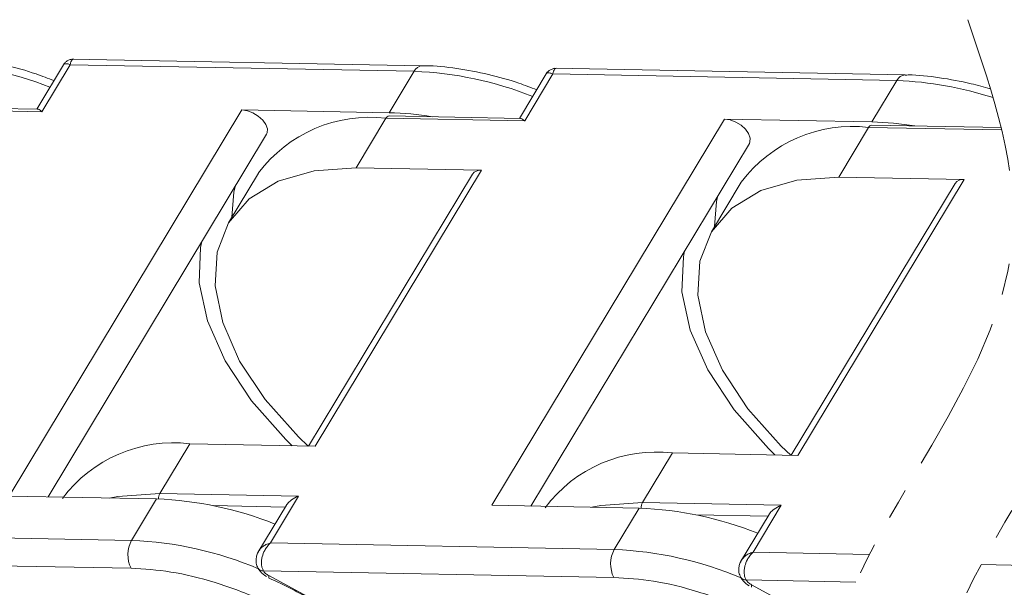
# Model space of a CAD drawing. Header units: millimetres. Extents: x 2698 to 3057, y -367 to -114.
# Tile 51 of 63: x 2945 to 2965, y -170 to -158. Entities that reach past the tile are written whole.
import ezdxf

# ---------------------------------------------------------------- set-up
doc = ezdxf.new("R2010")
doc.units = ezdxf.units.MM
doc.linetypes.add('PHANTOM2', pattern=[31.75, 15.875, -3.175, 3.175, -3.175, 3.175, -3.175])

msp = doc.modelspace()

# ---------------------------------------------------------------- linework, layer by layer
at = {"color": 7, "linetype": 'Continuous', "lineweight": 15}
for p, q in [((2946.091, -159.218), (2945.526, -160.154)), ((2953.352, -159.271), (2946.24, -159.136)), ((2945.633, -160.203), (2946.207, -159.252)), ((2946.207, -159.252), (2953.187, -159.385)), ((2953.187, -159.385), (2952.681, -160.224)), ((2955.887, -159.404), (2955.322, -160.341)), ((2955.429, -160.39), (2956.003, -159.439)), ((2956.003, -159.439), (2962.983, -159.572)), ((2963.148, -159.458), (2956.036, -159.322)), ((2962.983, -159.572), (2962.477, -160.411)), ((2942.817, -160.15), (2945.633, -160.203)), ((2945.547, -160.155), (2942.884, -160.104)), ((2949.692, -160.167), (2944.969, -167.998)), ((2952.681, -160.224), (2949.692, -160.167)), ((2952.006, -161.343), (2952.613, -160.336)), ((2952.613, -160.336), (2955.429, -160.39)), ((2955.343, -160.341), (2952.68, -160.29)), ((2959.487, -160.354), (2954.765, -168.184)), ((2962.477, -160.411), (2959.487, -160.354)), ((2961.802, -161.529), (2962.409, -160.522)), ((2962.409, -160.522), (2965.109, -160.574)), ((2965.097, -160.527), (2962.476, -160.477)), ((2945.757, -168.013), (2950.192, -160.66)), ((2955.553, -168.199), (2959.988, -160.846)), ((2951.179, -166.985), (2954.553, -161.391)), ((2954.553, -161.391), (2952.006, -161.343)), ((2950.028, -161.447), (2949.421, -162.454)), ((2954.368, -161.471), (2951.044, -166.982)), ((2959.824, -161.633), (2959.217, -162.64)), ((2960.975, -167.171), (2964.349, -161.578)), ((2964.349, -161.578), (2961.802, -161.529)), ((2964.164, -161.657), (2960.84, -167.168)), ((2948.026, -167.943), (2948.633, -166.936)), ((2948.633, -166.936), (2951.179, -166.985)), ((2957.821, -168.129), (2958.429, -167.122)), ((2958.429, -167.122), (2960.975, -167.171)), ((2944.969, -167.998), (2947.958, -168.055)), ((2950.841, -167.996), (2948.026, -167.943)), ((2950.268, -168.947), (2950.841, -167.996)), ((2947.958, -168.055), (2947.452, -168.894)), ((2949.106, -168.19), (2950.571, -168.218)), ((2950.593, -168.182), (2950.015, -169.14)), ((2954.765, -168.184), (2957.754, -168.241)), ((2960.637, -168.183), (2957.821, -168.129)), ((2960.064, -169.134), (2960.637, -168.183)), ((2957.754, -168.241), (2957.248, -169.08)), ((2958.902, -168.376), (2960.367, -168.404)), ((2960.388, -168.368), (2959.811, -169.327)), ((2947.452, -168.894), (2940.472, -168.761)), ((2957.248, -169.08), (2950.268, -168.947)), ((2962.425, -169.179), (2960.064, -169.134)), ((2940.33, -169.324), (2947.441, -169.459)), ((2970.028, -169.485), (2964.691, -169.384)), ((2950.126, -169.51), (2957.237, -169.646)), ((2951.409, -170.243), (2950.237, -169.607)), ((2959.922, -169.697), (2962.149, -169.739)), ((2961.205, -170.429), (2960.033, -169.793))]:
    msp.add_line(p, q, dxfattribs=at)
at = {"color": 7, "linetype": 'Continuous', "lineweight": 15, "flags": 128}
for points in [[(2950.192, -160.66), (2950.206, -160.629), (2950.209, -160.551), (2950.177, -160.462), (2950.113, -160.373), (2950.023, -160.292), (2949.915, -160.226), (2949.801, -160.183), (2949.692, -160.167)], [(2959.988, -160.846), (2960.001, -160.816), (2960.005, -160.737), (2959.973, -160.648), (2959.909, -160.559), (2959.819, -160.478), (2959.711, -160.413), (2959.597, -160.37), (2959.487, -160.354)], [(2951.033, -166.982), (2950.839, -166.797), (2950.164, -166.041), (2949.645, -165.259), (2949.302, -164.48), (2949.147, -163.734), (2949.188, -163.05), (2949.421, -162.454), (2949.839, -161.969), (2950.425, -161.614), (2951.157, -161.403), (2952.006, -161.343)], [(2960.828, -167.168), (2960.635, -166.984), (2959.96, -166.228), (2959.441, -165.445), (2959.098, -164.666), (2958.943, -163.92), (2958.983, -163.236), (2959.217, -162.64), (2959.635, -162.156), (2960.221, -161.801), (2960.953, -161.589), (2961.802, -161.529)], [(2949.554, -161.717), (2949.529, -161.835), (2949.488, -162.344)], [(2959.35, -161.904), (2959.324, -162.021), (2959.284, -162.53)], [(2950.71, -166.976), (2950.579, -166.848), (2949.886, -166.064), (2949.351, -165.253), (2948.993, -164.446), (2948.825, -163.672), (2948.853, -162.958), (2948.879, -162.836)], [(2960.505, -167.162), (2960.375, -167.034), (2959.682, -166.25), (2959.147, -165.44), (2958.789, -164.632), (2958.621, -163.858), (2958.649, -163.145), (2958.675, -163.023)], [(2946.998, -168.038), (2947.176, -168.003), (2948.026, -167.943)], [(2956.794, -168.224), (2956.972, -168.189), (2957.821, -168.129)], [(2950.239, -169.657), (2950.238, -169.657), (2950.234, -169.648), (2950.234, -169.631), (2950.237, -169.607)], [(2960.035, -169.844), (2960.034, -169.843), (2960.03, -169.834), (2960.03, -169.817), (2960.033, -169.793)]]:
    msp.add_lwpolyline(points, dxfattribs=at)
at = {"color": 7, "linetype": 'Continuous', "lineweight": 15}
for centre, radius, start, end in [((2943.104, -166.487), 7.294, 68.3448, 87.7425), ((2953.365, -159.467), 0.196, 93.1786, 155.2702), ((2952.9, -166.673), 7.294, 68.3448, 87.7425), ((2963.161, -159.654), 0.196, 93.1786, 155.2702), ((2962.696, -166.86), 7.294, 72.1328, 87.7425), ((2952.54, -166.314), 6.092, 80.4474, 88.6727), ((2952.284, -163.133), 2.817, 83.2898, 143.2145), ((2952.686, -160.371), 0.0805, 94.6003, 154.525), ((2962.336, -166.501), 6.092, 80.4474, 88.6727), ((2962.08, -163.32), 2.817, 83.2898, 143.2145), ((2962.482, -160.557), 0.0805, 94.6003, 154.525), ((2954.529, -161.591), 0.201, 83.2898, 143.2145), ((2964.325, -161.777), 0.201, 83.2898, 143.2145), ((2948.304, -169.733), 2.817, 83.2898, 143.2145), ((2958.1, -169.92), 2.817, 83.2898, 143.2145), ((2948.233, -168.057), 0.237, 151.2496, 179.6946), ((2947.698, -175.213), 7.163, 68.1666, 87.9207), ((2958.029, -168.243), 0.237, 151.2496, 179.6946), ((2957.494, -175.4), 7.163, 68.1666, 87.9207), ((2947.992, -169.187), 0.615, 151.5129, 206.3019), ((2947.155, -176.256), 7.368, 67.071, 87.6862), ((2957.788, -169.373), 0.615, 151.5129, 206.3019), ((2956.951, -176.442), 7.368, 67.071, 87.6862), ((2950.116, -169.393), 0.118, 213.904, 275.2126), ((2959.912, -169.579), 0.118, 213.904, 275.2126)]:
    msp.add_arc(centre, radius, start, end, dxfattribs=at)
at = {"color": 3, "linetype": 'PHANTOM2', "lineweight": 9, "ltscale": 0.2}
for points in [[(2964.42, -158.339), (2965.326, -162.838), (2961.479, -172.146), (2963.797, -178.058)], [(2966.58, -158.745), (2967.486, -163.245), (2963.64, -172.552), (2965.958, -178.464)]]:
    msp.add_spline(points, degree=3, dxfattribs=at)
at = {"color": 7, "linetype": 'Continuous', "lineweight": 15}
for points, knots in [([(2945.877, -159.572), (2945.756, -159.526), (2945.43, -159.401), (2944.884, -159.251), (2944.251, -159.134), (2943.801, -159.08), (2943.579, -159.088), (2943.558, -159.088)], [0, 0, 0, 0, 0.152792, 0.412524, 0.687556, 0.970748, 1, 1, 1, 1]), ([(2946.207, -159.252), (2946.186, -159.244), (2946.149, -159.23), (2946.101, -159.229), (2946.074, -159.237), (2946.069, -159.254), (2946.069, -159.255)], [0, 0, 0, 0, 0.30764, 0.574047, 0.982149, 1, 1, 1, 1]), ([(2946.28, -159.137), (2946.259, -159.138), (2946.217, -159.14), (2946.158, -159.164), (2946.106, -159.202), (2946.082, -159.236), (2946.07, -159.253)], [0, 0, 0, 0, 0.2456675, 0.5, 0.7543325, 1, 1, 1, 1]), ([(2946.282, -159.137), (2946.281, -159.137), (2946.264, -159.132), (2946.243, -159.15), (2946.218, -159.191), (2946.211, -159.231), (2946.207, -159.252)], [0, 0, 0, 0, 0.017633, 0.425758, 0.692241, 1, 1, 1, 1]), ([(2955.673, -159.758), (2955.552, -159.712), (2955.226, -159.587), (2954.68, -159.437), (2954.046, -159.32), (2953.597, -159.266), (2953.375, -159.274), (2953.354, -159.275)], [0, 0, 0, 0, 0.1527915, 0.4125241, 0.6875555, 0.9707476, 1, 1, 1, 1]), ([(2956.003, -159.439), (2955.982, -159.431), (2955.945, -159.416), (2955.896, -159.415), (2955.87, -159.423), (2955.865, -159.44), (2955.865, -159.441)], [0, 0, 0, 0, 0.30764, 0.574047, 0.982149, 1, 1, 1, 1]), ([(2956.076, -159.323), (2956.055, -159.324), (2956.013, -159.326), (2955.954, -159.351), (2955.902, -159.388), (2955.878, -159.422), (2955.866, -159.439)], [0, 0, 0, 0, 0.2456675, 0.5, 0.7543325, 1, 1, 1, 1]), ([(2956.078, -159.324), (2956.077, -159.323), (2956.06, -159.318), (2956.039, -159.336), (2956.014, -159.378), (2956.007, -159.417), (2956.003, -159.439)], [0, 0, 0, 0, 0.017633, 0.425758, 0.692241, 1, 1, 1, 1]), ([(2964.88, -159.739), (2964.75, -159.7), (2964.402, -159.61), (2963.842, -159.507), (2963.393, -159.453), (2963.171, -159.46), (2963.15, -159.461)], [0.2478431, 0.2478431, 0.2478431, 0.2478431, 0.4125241, 0.6875555, 0.9707476, 1, 1, 1, 1]), ([(2945.547, -160.157), (2945.548, -160.156), (2945.564, -160.149), (2945.594, -160.173), (2945.625, -160.197), (2945.633, -160.203), (2945.633, -160.203)], [0, 0, 0, 0, 0.059879, 0.789821, 0.984042, 1, 1, 1, 1]), ([(2955.343, -160.343), (2955.344, -160.342), (2955.36, -160.335), (2955.39, -160.359), (2955.421, -160.383), (2955.429, -160.389), (2955.429, -160.39)], [0, 0, 0, 0, 0.059879, 0.789821, 0.984042, 1, 1, 1, 1]), ([(2950.594, -168.183), (2950.596, -168.178), (2950.61, -168.15), (2950.677, -168.085), (2950.763, -168.03), (2950.826, -168.003), (2950.84, -167.997), (2950.841, -167.996)], [0, 0, 0, 0, 0.0683193, 0.3980643, 0.8654276, 0.9897826, 1, 1, 1, 1]), ([(2960.39, -168.369), (2960.392, -168.364), (2960.406, -168.336), (2960.473, -168.272), (2960.559, -168.217), (2960.622, -168.189), (2960.636, -168.183), (2960.637, -168.183)], [0, 0, 0, 0, 0.068319, 0.398064, 0.865428, 0.989783, 1, 1, 1, 1]), ([(2950.035, -169.106), (2950.058, -169.076), (2950.096, -169.028), (2950.179, -168.976), (2950.237, -168.957), (2950.268, -168.947)], [0, 0, 0, 0, 0.415408, 0.686695, 1, 1, 1, 1]), ([(2950.268, -168.947), (2950.245, -168.971), (2950.201, -169.016), (2950.143, -169.111), (2950.103, -169.209), (2950.087, -169.307), (2950.087, -169.384), (2950.1, -169.453), (2950.118, -169.491), (2950.126, -169.51)], [0, 0, 0, 0, 0.1602207, 0.2989673, 0.5115092, 0.6407499, 0.764869, 0.8844146, 1, 1, 1, 1]), ([(2950.035, -169.106), (2950.023, -169.128), (2949.998, -169.176), (2949.976, -169.262), (2949.976, -169.362), (2950.003, -169.426), (2950.017, -169.459)], [0, 0, 0, 0, 0.212053, 0.447375, 0.712409, 1, 1, 1, 1]), ([(2959.831, -169.292), (2959.854, -169.263), (2959.892, -169.214), (2959.975, -169.163), (2960.033, -169.144), (2960.064, -169.134)], [0, 0, 0, 0, 0.415408, 0.686695, 1, 1, 1, 1]), ([(2960.064, -169.134), (2960.04, -169.158), (2959.997, -169.203), (2959.939, -169.297), (2959.899, -169.396), (2959.883, -169.494), (2959.883, -169.57), (2959.895, -169.639), (2959.913, -169.678), (2959.922, -169.697)], [0, 0, 0, 0, 0.160221, 0.298967, 0.511509, 0.64075, 0.764869, 0.884415, 1, 1, 1, 1]), ([(2959.831, -169.292), (2959.819, -169.315), (2959.794, -169.362), (2959.772, -169.449), (2959.772, -169.548), (2959.799, -169.612), (2959.813, -169.645)], [0, 0, 0, 0, 0.212053, 0.447375, 0.712409, 1, 1, 1, 1]), ([(2947.441, -169.459), (2947.707, -169.476), (2948.254, -169.511), (2949.159, -169.733), (2950.109, -170.091), (2951.055, -170.587), (2951.935, -171.192), (2952.695, -171.865), (2953.313, -172.563), (2953.6, -173.03), (2953.739, -173.257)], [0, 0, 0, 0, 0.116516, 0.240011, 0.368641, 0.5, 0.631359, 0.759989, 0.883484, 1, 1, 1, 1]), ([(2950.018, -169.458), (2950.033, -169.482), (2950.074, -169.55), (2950.142, -169.598), (2950.187, -169.63)], [0, 0, 0, 0, 0.349132, 1, 1, 1, 1]), ([(2950.237, -169.607), (2950.226, -169.601), (2950.202, -169.589), (2950.171, -169.565), (2950.144, -169.539), (2950.132, -169.52), (2950.126, -169.51)], [0, 0, 0, 0, 0.249227, 0.499953, 0.749235, 1, 1, 1, 1]), ([(2950.239, -169.661), (2950.3, -169.688), (2950.656, -169.843), (2951, -170.043), (2951.284, -170.208)], [0, 0, 0, 0, 0.172587, 1, 1, 1, 1]), ([(2957.237, -169.646), (2957.503, -169.663), (2958.05, -169.698), (2958.955, -169.92), (2959.905, -170.277), (2960.804, -170.749), (2961.355, -171.12), (2961.596, -171.302)], [0, 0, 0, 0, 0.116516, 0.2400113, 0.3686408, 0.5, 0.6121077, 0.6121077, 0.6121077, 0.6121077]), ([(2959.814, -169.645), (2959.829, -169.668), (2959.87, -169.737), (2959.938, -169.785), (2959.982, -169.816)], [0, 0, 0, 0, 0.349132, 1, 1, 1, 1]), ([(2960.033, -169.793), (2960.022, -169.787), (2959.998, -169.776), (2959.967, -169.752), (2959.94, -169.725), (2959.928, -169.706), (2959.922, -169.697)], [0, 0, 0, 0, 0.249227, 0.499953, 0.749235, 1, 1, 1, 1])]:
    msp.add_open_spline(points, degree=3, knots=knots, dxfattribs=at)

doc.saveas('drawing.dxf')
